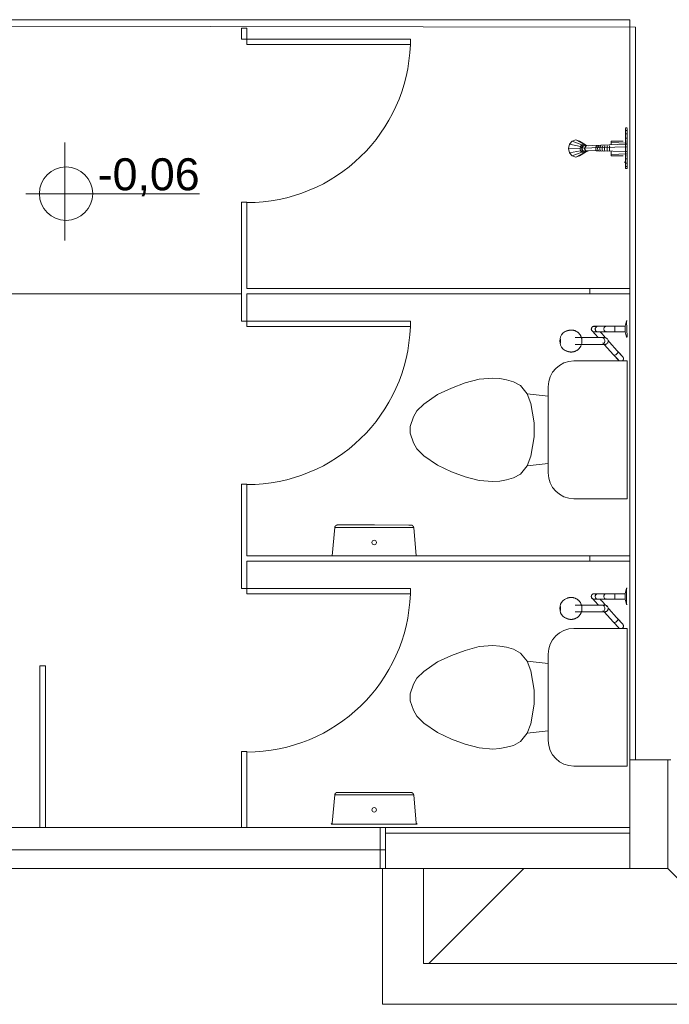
# Model space of a CAD drawing. Extents: x -1871171.1 to -1871111.3, y 2848215.5 to 2848272.6.
# Tile 18 of 96: x -1871139.9 to -1871137.6, y 2848220.2 to 2848223.8. Entities that reach past the tile are written whole.
import ezdxf

# ---------------------------------------------------------------- set-up
doc = ezdxf.new("R2010")
doc.units = 0
doc.header["$MEASUREMENT"] = 0
for name, color, linetype, lineweight in [('6075-BSE-ARQ-TERR$0$K-BSE-ARQ-ALV', 7, 'CONTINUOUS', 5), ('6075-BSE-ARQ-TERR$0$K-BSE-ARQ-LAY', 252, 'CONTINUOUS', 5), ('6075-BSE-ARQ-TERR$0$K-BSE-ARQ-MOB', 8, 'CONTINUOUS', 5), ('6075-BSE-ARQ-TERR$0$K-BSE-ARQ-SAN', 8, 'CONTINUOUS', 5), ('6075-BSE-ARQ-TERR$0$K-BSE-ARQ-TXT', 254, 'CONTINUOUS', 5)]:
    doc.layers.add(name, color=color, linetype=linetype, lineweight=lineweight)
doc.layers.add('K-NV2-ARQ-TXT-GER', color=1, linetype='CONTINUOUS')
doc.styles.add('6075-BSE-ARQ-TERR$0$Standard', font='arial.ttf')

# ---------------------------------------------------------------- blocks, each defined once
blk = doc.blocks.new('6075-BSE-ARQ-TERR')
at = {"layer": '6075-BSE-ARQ-TERR$0$K-BSE-ARQ-ALV'}
for p, q in [((23.25, -47.7776), (28.31, -47.7776)), ((28.31, -47.7776), (28.31, -50.9)), ((23.25, -47.7976), (28.33, -47.805)), ((26.9003, -47.8088), (26.8803, -47.8088)), ((26.8803, -47.8088), (26.8803, -47.8488)), ((28.33, -47.805), (28.33, -50.5)), ((26.8803, -47.8488), (27.5017, -47.8488)), ((26.9003, -48.4488), (26.8803, -48.4488)), ((26.8803, -48.4488), (26.8803, -48.8863)), ((26.9003, -48.7663), (26.9003, -48.4488)), ((26.9003, -48.7663), (28.31, -48.7663)), ((26.9003, -48.7863), (28.31, -48.7863)), ((28.1625, -48.7863), (28.1625, -48.7663)), ((26.8803, -48.8863), (27.5017, -48.8863)), ((26.9003, -49.4863), (26.8803, -49.4863)), ((26.8803, -49.4863), (26.8803, -49.8701)), ((26.9003, -49.7501), (26.9003, -49.4863)), ((26.9003, -49.7501), (28.31, -49.7501)), ((26.9003, -49.7701), (28.31, -49.7701)), ((28.1625, -49.7701), (28.1625, -49.7501)), ((26.8803, -49.8701), (27.5017, -49.8701)), ((26.138, -50.75), (26.138, -50.155)), ((26.158, -50.155), (26.138, -50.155)), ((26.158, -50.155), (26.158, -50.75)), ((26.9003, -50.4701), (26.8803, -50.4701)), ((26.8803, -50.4701), (26.8803, -50.75)), ((26.9003, -50.75), (26.9003, -50.4701)), ((28.46, -50.5), (28.31, -50.5)), ((28.45, -50.9), (28.45, -50.5)), ((28.31, -50.75), (22.1, -50.75)), ((27.41, -50.77), (28.31, -50.77)), ((28.45, -50.9), (18.2, -50.9)), ((27.3997, -50.9), (27.3997, -51.4)), ((27.5497, -51.25), (27.5497, -50.9)), ((28.8, -51.25), (27.5497, -51.25)), ((27.3997, -51.4), (28.95, -51.4))]:
    blk.add_line(p, q, dxfattribs=at)
at = {"layer": '6075-BSE-ARQ-TERR$0$K-BSE-ARQ-LAY'}
for p, q in [((26.9003, -47.8088), (26.9003, -47.8688)), ((27.5017, -47.8488), (27.5017, -47.8688)), ((26.9003, -47.8688), (27.5017, -47.8688)), ((26.9003, -48.7863), (26.9003, -48.9063)), ((27.5017, -48.8863), (27.5017, -48.9063)), ((26.9003, -48.9063), (27.5017, -48.9063)), ((27.2232, -49.6454), (27.214, -49.7498)), ((27.5124, -49.6457), (27.2247, -49.6454)), ((27.5229, -49.7501), (27.5139, -49.6457)), ((26.9003, -49.7701), (26.9003, -49.8901)), ((27.2156, -49.7498), (27.5033, -49.7501)), ((27.5017, -49.8701), (27.5017, -49.8901)), ((26.9003, -49.8901), (27.5017, -49.8901)), ((27.2232, -50.6292), (27.214, -50.7336)), ((27.5124, -50.6294), (27.2247, -50.6292)), ((27.5229, -50.7338), (27.5139, -50.6294)), ((27.214, -50.7336), (27.2104, -50.7371)), ((27.2104, -50.7371), (27.5264, -50.7374)), ((27.3909, -50.75), (27.3909, -50.9)), ((27.41, -50.9), (27.41, -50.75)), ((27.5264, -50.7374), (27.5229, -50.7338)), ((23.26, -50.8313), (27.41, -50.8313)), ((27.5697, -51.25), (27.9197, -50.9)), ((28.8, -51.25), (28.45, -50.9))]:
    blk.add_line(p, q, dxfattribs=at)
at = {"layer": '6075-BSE-ARQ-TERR$0$K-BSE-ARQ-LAY', "flags": 128}
for points in [[(27.2232, -49.6454), (27.2233, -49.645), (27.2234, -49.6446), (27.2235, -49.6441), (27.2237, -49.6437), (27.2238, -49.6433), (27.224, -49.6429), (27.2242, -49.6425), (27.2244, -49.6421), (27.2246, -49.6417), (27.2248, -49.6414), (27.2251, -49.641), (27.2253, -49.6407), (27.2256, -49.6403), (27.2259, -49.64), (27.2262, -49.6397), (27.2265, -49.6394), (27.2268, -49.6391), (27.2272, -49.6388), (27.2275, -49.6385), (27.2279, -49.6383), (27.2282, -49.638), (27.2286, -49.6378), (27.229, -49.6376), (27.2294, -49.6374), (27.2298, -49.6372), (27.2302, -49.6371), (27.2306, -49.6369), (27.231, -49.6368), (27.2314, -49.6367), (27.2319, -49.6366), (27.2323, -49.6365), (27.2327, -49.6365), (27.2332, -49.6364), (27.2336, -49.6364), (27.234, -49.6364)], [(27.3686, -49.6365), (27.2346, -49.6364), (27.234, -49.6364), (27.234, -49.6364)], [(27.234, -49.6364), (27.3671, -49.6365)], [(27.5031, -49.6366), (27.4963, -49.6366), (27.37, -49.6365), (27.3686, -49.6365)], [(27.3696, -49.6365), (27.5031, -49.6366), (27.5031, -49.6366)], [(27.5031, -49.6366), (27.5035, -49.6366), (27.504, -49.6367), (27.5044, -49.6367), (27.5048, -49.6368), (27.5053, -49.6368), (27.5057, -49.6369), (27.5061, -49.637), (27.5065, -49.6372), (27.5069, -49.6373), (27.5074, -49.6375), (27.5078, -49.6377), (27.5081, -49.6379), (27.5085, -49.6381), (27.5089, -49.6383), (27.5093, -49.6385), (27.5096, -49.6388), (27.51, -49.6391), (27.5103, -49.6393), (27.5106, -49.6396), (27.5109, -49.6399), (27.5112, -49.6403), (27.5115, -49.6406), (27.5118, -49.6409), (27.5121, -49.6413), (27.5123, -49.6417), (27.5125, -49.642), (27.5127, -49.6424), (27.5129, -49.6428), (27.5131, -49.6432), (27.5133, -49.6436), (27.5134, -49.644), (27.5136, -49.6444), (27.5137, -49.6449), (27.5138, -49.6453), (27.5139, -49.6457)], [(27.2232, -50.6292), (27.2233, -50.6287), (27.2234, -50.6283), (27.2235, -50.6279), (27.2237, -50.6275), (27.2238, -50.6271), (27.224, -50.6267), (27.2242, -50.6263), (27.2244, -50.6259), (27.2246, -50.6255), (27.2248, -50.6251), (27.2251, -50.6248), (27.2253, -50.6244), (27.2256, -50.6241), (27.2259, -50.6237), (27.2262, -50.6234), (27.2265, -50.6231), (27.2268, -50.6228), (27.2272, -50.6225), (27.2275, -50.6223), (27.2279, -50.622), (27.2282, -50.6218), (27.2286, -50.6216), (27.229, -50.6213), (27.2294, -50.6212), (27.2298, -50.621), (27.2302, -50.6208), (27.2306, -50.6207), (27.231, -50.6205), (27.2314, -50.6204), (27.2319, -50.6203), (27.2323, -50.6203), (27.2327, -50.6202), (27.2332, -50.6202), (27.2336, -50.6201), (27.234, -50.6201)], [(27.3686, -50.6202), (27.2346, -50.6201), (27.234, -50.6201), (27.234, -50.6201)], [(27.234, -50.6201), (27.3671, -50.6202)], [(27.5031, -50.6204), (27.4963, -50.6204), (27.37, -50.6202), (27.3686, -50.6202)], [(27.3696, -50.6202), (27.5031, -50.6204), (27.5031, -50.6204)], [(27.5031, -50.6204), (27.5035, -50.6204), (27.504, -50.6204), (27.5044, -50.6204), (27.5048, -50.6205), (27.5053, -50.6206), (27.5057, -50.6207), (27.5061, -50.6208), (27.5065, -50.6209), (27.5069, -50.6211), (27.5074, -50.6212), (27.5078, -50.6214), (27.5081, -50.6216), (27.5085, -50.6218), (27.5089, -50.622), (27.5093, -50.6223), (27.5096, -50.6225), (27.51, -50.6228), (27.5103, -50.6231), (27.5106, -50.6234), (27.5109, -50.6237), (27.5112, -50.624), (27.5115, -50.6244), (27.5118, -50.6247), (27.5121, -50.625), (27.5123, -50.6254), (27.5125, -50.6258), (27.5127, -50.6262), (27.5129, -50.6266), (27.5131, -50.627), (27.5133, -50.6274), (27.5134, -50.6278), (27.5136, -50.6282), (27.5137, -50.6286), (27.5138, -50.629), (27.5139, -50.6294)]]:
    blk.add_lwpolyline(points, dxfattribs=at)
at = {"layer": '6075-BSE-ARQ-TERR$0$K-BSE-ARQ-LAY'}
for centre in [(27.3685, -49.7009), (27.3685, -50.6846)]:
    blk.add_circle(centre, 0.00813, dxfattribs=at)
for centre in [(26.9003, -47.8488), (26.9003, -48.8863), (26.9003, -49.8701)]:
    blk.add_arc(centre, 0.6017, 270, 358.0952, dxfattribs=at)
at = {"layer": '6075-BSE-ARQ-TERR$0$K-BSE-ARQ-MOB'}
for p, q in [((28.3, -48.1752), (28.2937, -48.1752)), ((28.2937, -48.3251), (28.2937, -48.1778)), ((28.3, -48.3251), (28.3, -48.1778)), ((28.2937, -48.1855), (28.3, -48.1855)), ((28.2937, -48.1976), (28.3, -48.1976)), ((28.2937, -48.2133), (28.3, -48.2133)), ((28.0844, -48.2514), (28.0881, -48.2356)), ((28.2968, -48.2454), (28.0844, -48.2514)), ((28.0979, -48.224), (28.0881, -48.2356)), ((28.1283, -48.2435), (28.0881, -48.2356)), ((28.1114, -48.2197), (28.0979, -48.224)), ((28.1332, -48.2377), (28.0979, -48.224)), ((28.1248, -48.224), (28.1114, -48.2197)), ((28.14, -48.2356), (28.1114, -48.2197)), ((28.1467, -48.2377), (28.1248, -48.224)), ((28.1265, -48.2514), (28.1283, -48.2435)), ((28.1332, -48.2377), (28.1283, -48.2435)), ((28.1341, -48.2475), (28.1283, -48.2435)), ((28.14, -48.2356), (28.1332, -48.2377)), ((28.1365, -48.2443), (28.1332, -48.2377)), ((28.1332, -48.2514), (28.1341, -48.2475)), ((28.1339, -48.2514), (28.1352, -48.2459)), ((28.1351, -48.2464), (28.1341, -48.2475)), ((28.1386, -48.2418), (28.1352, -48.2459)), ((28.2968, -48.2356), (28.1386, -48.2418)), ((28.1433, -48.2403), (28.1386, -48.2418)), ((28.1467, -48.2377), (28.14, -48.2356)), ((28.14, -48.2414), (28.14, -48.2356)), ((28.147, -48.2418), (28.1436, -48.2459)), ((28.1452, -48.2467), (28.144, -48.2454)), ((28.1452, -48.2466), (28.1443, -48.2514)), ((28.1467, -48.2446), (28.1451, -48.2441)), ((28.1476, -48.2432), (28.1452, -48.2466)), ((28.1454, -48.2403), (28.1467, -48.2377)), ((28.1489, -48.2403), (28.1467, -48.2377)), ((28.1481, -48.2418), (28.1468, -48.2443)), ((28.1518, -48.2403), (28.147, -48.2418)), ((28.151, -48.2419), (28.1476, -48.2432)), ((28.1488, -48.2427), (28.1481, -48.2418)), ((28.1565, -48.2418), (28.1518, -48.2403)), ((28.185, -48.2466), (28.1841, -48.2514)), ((28.1873, -48.2432), (28.185, -48.2466)), ((28.1906, -48.2419), (28.1873, -48.2432)), ((28.1919, -48.2466), (28.1911, -48.2514)), ((28.194, -48.2432), (28.1919, -48.2466)), ((28.1969, -48.2419), (28.194, -48.2432)), ((28.1997, -48.2466), (28.1991, -48.2514)), ((28.2014, -48.2432), (28.1997, -48.2466)), ((28.2038, -48.2419), (28.2014, -48.2432)), ((28.2081, -48.2466), (28.2076, -48.2514)), ((28.2094, -48.2432), (28.2081, -48.2466)), ((28.2112, -48.2419), (28.2094, -48.2432)), ((28.2169, -48.2466), (28.2166, -48.2514)), ((28.2178, -48.2432), (28.2169, -48.2466)), ((28.2191, -48.2419), (28.2178, -48.2432)), ((28.2261, -48.2466), (28.2259, -48.2514)), ((28.2266, -48.2432), (28.2261, -48.2466)), ((28.2272, -48.2419), (28.2266, -48.2432)), ((28.2353, -48.2466), (28.2352, -48.2514)), ((28.2354, -48.2432), (28.2353, -48.2466)), ((28.2355, -48.2419), (28.2354, -48.2432)), ((28.2413, -48.2356), (28.2413, -48.224)), ((28.2857, -48.224), (28.2413, -48.224)), ((28.2968, -48.2317), (28.2413, -48.229)), ((28.3, -48.2245), (28.2968, -48.2245)), ((28.0844, -48.2514), (28.0881, -48.2673)), ((28.1283, -48.2594), (28.0881, -48.2673)), ((28.0881, -48.2673), (28.0979, -48.2789)), ((28.1332, -48.2652), (28.0979, -48.2789)), ((28.0979, -48.2789), (28.1114, -48.2832)), ((28.14, -48.2673), (28.1114, -48.2832)), ((28.1114, -48.2832), (28.1248, -48.2789)), ((28.1467, -48.2652), (28.1248, -48.2789)), ((28.1283, -48.2594), (28.1265, -48.2514)), ((28.1341, -48.2554), (28.1283, -48.2594)), ((28.1283, -48.2594), (28.1332, -48.2652)), ((28.1341, -48.2554), (28.1332, -48.2514)), ((28.1365, -48.2586), (28.1332, -48.2652)), ((28.1332, -48.2652), (28.14, -48.2673)), ((28.1352, -48.257), (28.1339, -48.2514)), ((28.1341, -48.2554), (28.1351, -48.2565)), ((28.1352, -48.257), (28.1386, -48.2611)), ((28.1386, -48.2611), (28.1433, -48.2626)), ((28.14, -48.2615), (28.14, -48.2673)), ((28.14, -48.2673), (28.1467, -48.2652)), ((28.1423, -48.2514), (28.1436, -48.257)), ((28.1436, -48.257), (28.147, -48.2611)), ((28.144, -48.2575), (28.1452, -48.2562)), ((28.1443, -48.2514), (28.1452, -48.2563)), ((28.2968, -48.2627), (28.1447, -48.2583)), ((28.1451, -48.2588), (28.1467, -48.2583)), ((28.1452, -48.2563), (28.1476, -48.2597)), ((28.1454, -48.2626), (28.1467, -48.2652)), ((28.1467, -48.2652), (28.1489, -48.2626)), ((28.1481, -48.2611), (28.1468, -48.2586)), ((28.147, -48.2611), (28.1518, -48.2626)), ((28.151, -48.261), (28.1476, -48.2597)), ((28.1481, -48.2611), (28.1488, -48.2601)), ((28.1518, -48.2626), (28.1565, -48.2611)), ((28.1841, -48.2514), (28.185, -48.2563)), ((28.185, -48.2563), (28.1873, -48.2597)), ((28.1906, -48.261), (28.1873, -48.2597)), ((28.1911, -48.2514), (28.1919, -48.2563)), ((28.1919, -48.2563), (28.194, -48.2597)), ((28.1969, -48.261), (28.194, -48.2597)), ((28.1991, -48.2514), (28.1997, -48.2563)), ((28.1997, -48.2563), (28.2014, -48.2597)), ((28.2038, -48.261), (28.2014, -48.2597)), ((28.2076, -48.2514), (28.2081, -48.2563)), ((28.2081, -48.2563), (28.2094, -48.2597)), ((28.2112, -48.261), (28.2094, -48.2597)), ((28.2166, -48.2514), (28.2169, -48.2563)), ((28.2169, -48.2563), (28.2178, -48.2597)), ((28.2191, -48.261), (28.2178, -48.2597)), ((28.2259, -48.2514), (28.2261, -48.2563)), ((28.2261, -48.2563), (28.2266, -48.2597)), ((28.2272, -48.261), (28.2266, -48.2597)), ((28.2352, -48.2514), (28.2353, -48.2563)), ((28.2353, -48.2563), (28.2354, -48.2597)), ((28.2355, -48.261), (28.2354, -48.2597)), ((28.2413, -48.2789), (28.2413, -48.261)), ((28.2968, -48.2712), (28.2413, -48.2739)), ((28.2857, -48.2789), (28.2413, -48.2789)), ((28.2968, -48.2784), (28.3, -48.2784)), ((28.2937, -48.302), (28.2889, -48.302)), ((28.2937, -48.2895), (28.3, -48.2895)), ((28.2937, -48.3053), (28.3, -48.3053)), ((28.2937, -48.3174), (28.3, -48.3174)), ((28.2937, -48.3251), (28.3, -48.3251))]:
    blk.add_line(p, q, dxfattribs=at)
at = {"layer": '6075-BSE-ARQ-TERR$0$K-BSE-ARQ-SAN'}
for p, q in [((28.297, -48.8856), (28.292, -48.9056)), ((28.3, -48.8856), (28.297, -48.8856)), ((28.297, -48.887), (28.3, -48.9441)), ((28.0903, -48.9196), (28.0882, -48.9198)), ((28.2532, -48.9056), (28.1896, -48.9056)), ((28.1896, -48.9256), (28.245, -48.9256)), ((28.292, -48.9056), (28.255, -48.9056)), ((28.255, -48.9256), (28.292, -48.9256)), ((28.292, -48.9056), (28.292, -48.9256)), ((28.292, -48.9256), (28.297, -48.9456)), ((28.2175, -48.9473), (28.1088, -48.9473)), ((28.1088, -48.9723), (28.2153, -48.9723)), ((28.2104, -48.9666), (28.2101, -48.9662)), ((28.2251, -48.953), (28.2253, -48.9533)), ((28.297, -48.9456), (28.3, -48.9456)), ((28.0882, -48.9998), (28.0903, -49)), ((28.3, -49.0331), (28.1038, -49.0331)), ((28.3, -49.5399), (28.3, -49.0331)), ((27.6529, -49.1326), (27.7037, -49.1141)), ((27.7037, -49.1141), (27.7547, -49.1004)), ((27.7547, -49.1004), (27.8053, -49.096)), ((27.8053, -49.096), (27.8306, -49.0982)), ((27.8306, -49.0982), (27.8561, -49.1027)), ((27.8561, -49.1027), (27.8815, -49.1095)), ((27.8815, -49.1095), (27.9069, -49.1239)), ((27.6021, -49.1562), (27.6529, -49.1326)), ((27.9069, -49.1239), (27.9323, -49.1542)), ((27.9323, -49.1542), (27.945, -49.189)), ((28.0091, -49.163), (27.9323, -49.1542)), ((28.0091, -49.1277), (28.0091, -49.4452)), ((27.5259, -49.2169), (27.5513, -49.1915)), ((27.5513, -49.1915), (27.6021, -49.1562)), ((27.945, -49.189), (27.9577, -49.2611)), ((27.5132, -49.2389), (27.5259, -49.2169)), ((27.5005, -49.2738), (27.5132, -49.2389)), ((27.9577, -49.2611), (27.9577, -49.3119)), ((27.5005, -49.2992), (27.5005, -49.2738)), ((27.5132, -49.3341), (27.5005, -49.2992)), ((27.5259, -49.3561), (27.5132, -49.3341)), ((27.9577, -49.3119), (27.945, -49.3839)), ((27.5513, -49.3815), (27.5259, -49.3561)), ((27.6021, -49.4167), (27.5513, -49.3815)), ((27.945, -49.3839), (27.9323, -49.4188)), ((27.6529, -49.4404), (27.6021, -49.4167)), ((27.7037, -49.4589), (27.6529, -49.4404)), ((27.9323, -49.4188), (27.9069, -49.4491)), ((28.0091, -49.41), (27.9323, -49.4188)), ((27.7547, -49.4725), (27.7037, -49.4589)), ((27.8053, -49.477), (27.7547, -49.4725)), ((27.8306, -49.4748), (27.8053, -49.477)), ((27.8561, -49.4703), (27.8306, -49.4748)), ((27.8815, -49.4635), (27.8561, -49.4703)), ((27.9069, -49.4491), (27.8815, -49.4635)), ((28.1038, -49.5399), (28.3, -49.5399)), ((28.297, -49.8693), (28.292, -49.8893)), ((28.3, -49.8693), (28.297, -49.8693)), ((28.297, -49.9279), (28.297, -49.8708)), ((28.0903, -49.9033), (28.0882, -49.9035)), ((28.2532, -49.8893), (28.1896, -49.8893)), ((28.1896, -49.9093), (28.245, -49.9093)), ((28.292, -49.8893), (28.255, -49.8893)), ((28.255, -49.9093), (28.292, -49.9093)), ((28.292, -49.8893), (28.292, -49.9093)), ((28.292, -49.9093), (28.297, -49.9293)), ((28.2175, -49.9311), (28.1088, -49.9311)), ((28.2104, -49.9503), (28.2101, -49.95)), ((28.2251, -49.9368), (28.2253, -49.9371)), ((28.297, -49.9293), (28.3, -49.9293)), ((28.0882, -49.9836), (28.0903, -49.9838)), ((28.1088, -49.9561), (28.2153, -49.9561)), ((28.3, -50.0168), (28.1038, -50.0168)), ((28.3, -50.5236), (28.3, -50.0168)), ((27.6529, -50.1163), (27.7037, -50.0978)), ((27.7037, -50.0978), (27.7547, -50.0841)), ((27.7547, -50.0841), (27.8053, -50.0797)), ((27.8053, -50.0797), (27.8306, -50.0819)), ((27.8306, -50.0819), (27.8561, -50.0864)), ((27.8561, -50.0864), (27.8815, -50.0932)), ((27.8815, -50.0932), (27.9069, -50.1076)), ((27.6021, -50.14), (27.6529, -50.1163)), ((27.9069, -50.1076), (27.9323, -50.1379)), ((28.0091, -50.1115), (28.0091, -50.429)), ((27.5513, -50.1752), (27.6021, -50.14)), ((27.9323, -50.1379), (27.945, -50.1728)), ((28.0091, -50.1467), (27.9323, -50.1379)), ((27.5132, -50.2226), (27.5259, -50.2006)), ((27.5259, -50.2006), (27.5513, -50.1752)), ((27.945, -50.1728), (27.9577, -50.2448)), ((27.5005, -50.2575), (27.5132, -50.2226)), ((27.5005, -50.2829), (27.5005, -50.2575)), ((27.9577, -50.2448), (27.9577, -50.2956)), ((27.5132, -50.3178), (27.5005, -50.2829)), ((27.9577, -50.2956), (27.945, -50.3676)), ((27.5259, -50.3398), (27.5132, -50.3178)), ((27.5513, -50.3652), (27.5259, -50.3398)), ((27.6021, -50.4005), (27.5513, -50.3652)), ((27.945, -50.3676), (27.9323, -50.4025)), ((27.6529, -50.4241), (27.6021, -50.4005)), ((27.9323, -50.4025), (27.9069, -50.4328)), ((28.0091, -50.3937), (27.9323, -50.4025)), ((27.7037, -50.4426), (27.6529, -50.4241)), ((27.7547, -50.4563), (27.7037, -50.4426)), ((27.8053, -50.4607), (27.7547, -50.4563)), ((27.8306, -50.4585), (27.8053, -50.4607)), ((27.8561, -50.454), (27.8306, -50.4585)), ((27.8815, -50.4472), (27.8561, -50.454)), ((27.9069, -50.4328), (27.8815, -50.4472)), ((28.1038, -50.5236), (28.3, -50.5236))]:
    blk.add_line(p, q, dxfattribs=at)
at = {"layer": '6075-BSE-ARQ-TERR$0$K-BSE-ARQ-SAN', "flags": 128}
for points in [[(28.1335, -48.9598), (28.1335, -48.9582), (28.1334, -48.9566), (28.1333, -48.955), (28.133, -48.9534), (28.1328, -48.9518), (28.1324, -48.9502), (28.132, -48.9487), (28.1315, -48.9471), (28.131, -48.9456), (28.1304, -48.9441), (28.1298, -48.9427), (28.1291, -48.9412), (28.1283, -48.9398), (28.1275, -48.9384), (28.1266, -48.9371), (28.1257, -48.9357), (28.1247, -48.9345), (28.1237, -48.9332), (28.1226, -48.932), (28.1215, -48.9309), (28.1204, -48.9298), (28.1192, -48.9287), (28.1179, -48.9277), (28.1166, -48.9268), (28.1153, -48.9259), (28.1139, -48.925), (28.1126, -48.9242), (28.1111, -48.9235), (28.1097, -48.9228), (28.1082, -48.9222), (28.1067, -48.9216), (28.1052, -48.9211), (28.1036, -48.9207), (28.1021, -48.9203), (28.1005, -48.92), (28.0989, -48.9198), (28.0974, -48.9196), (28.0958, -48.9195), (28.0942, -48.9194), (28.0926, -48.9194), (28.091, -48.9195), (28.0894, -48.9197), (28.0878, -48.9199), (28.0862, -48.9201), (28.0846, -48.9205), (28.0831, -48.9209), (28.0816, -48.9213), (28.0801, -48.9218)], [(28.1705, -48.9223), (28.1702, -48.922), (28.17, -48.9216), (28.1697, -48.9213), (28.1695, -48.921), (28.1693, -48.9207), (28.1691, -48.9203), (28.1689, -48.92), (28.1687, -48.9196), (28.1686, -48.9192), (28.1685, -48.9188), (28.1683, -48.9185), (28.1682, -48.9181), (28.1681, -48.9177), (28.1681, -48.9173), (28.168, -48.9169), (28.1679, -48.9165), (28.1679, -48.9161), (28.1679, -48.9157), (28.1679, -48.9153), (28.1679, -48.9149), (28.168, -48.9145), (28.168, -48.9141), (28.1681, -48.9137), (28.1682, -48.9133), (28.1683, -48.9129), (28.1684, -48.9126), (28.1685, -48.9122), (28.1686, -48.9118), (28.1688, -48.9114), (28.169, -48.9111), (28.1692, -48.9107), (28.1694, -48.9104), (28.1696, -48.91), (28.1698, -48.9097), (28.17, -48.9094), (28.1703, -48.9091), (28.1706, -48.9088), (28.1708, -48.9085), (28.1711, -48.9082), (28.1714, -48.9079), (28.1717, -48.9077), (28.1721, -48.9075), (28.1724, -48.9072), (28.1727, -48.907), (28.1731, -48.9068), (28.1734, -48.9066), (28.1738, -48.9065), (28.1742, -48.9063), (28.1745, -48.9062), (28.1749, -48.906), (28.1753, -48.9059), (28.1757, -48.9058), (28.1761, -48.9057), (28.1765, -48.9057), (28.1769, -48.9056), (28.1773, -48.9056), (28.1777, -48.9056), (28.1781, -48.9056), (28.1785, -48.9056), (28.1789, -48.9056), (28.1793, -48.9057), (28.1797, -48.9057), (28.18, -48.9058), (28.1804, -48.9059), (28.1808, -48.906), (28.1812, -48.9061), (28.1816, -48.9063), (28.1819, -48.9064), (28.1823, -48.9066), (28.1827, -48.9068), (28.183, -48.907), (28.1834, -48.9072), (28.1837, -48.9074), (28.184, -48.9077), (28.1843, -48.9079), (28.1846, -48.9082), (28.1849, -48.9084), (28.1852, -48.9087), (28.1853, -48.9089)], [(28.1926, -48.9469), (28.1705, -48.9223)], [(28.1896, -48.9056), (28.1853, -48.9056), (28.1843, -48.9056), (28.1779, -48.9056)], [(28.1779, -48.9256), (28.1896, -48.9256)], [(28.1853, -48.9089), (28.1865, -48.9102)], [(28.201, -48.9263), (28.2075, -48.9335)], [(28.2075, -48.9335), (28.2201, -48.9475)], [(28.255, -48.9056), (28.2462, -48.9056), (28.2248, -48.9056), (28.2217, -48.9056)], [(28.2217, -48.9256), (28.255, -48.9256)], [(28.0801, -48.9978), (28.0817, -48.9983), (28.0832, -48.9988), (28.0847, -48.9991), (28.0863, -48.9995), (28.0879, -48.9998), (28.0895, -49), (28.0911, -49.0001), (28.0927, -49.0002), (28.0943, -49.0002), (28.0959, -49.0001), (28.0975, -49), (28.099, -48.9998), (28.1006, -48.9996), (28.1022, -48.9993), (28.1037, -48.9989), (28.1053, -48.9984), (28.1068, -48.9979), (28.1083, -48.9974), (28.1098, -48.9968), (28.1112, -48.9961), (28.1127, -48.9953), (28.114, -48.9945), (28.1154, -48.9937), (28.1167, -48.9928), (28.118, -48.9918), (28.1192, -48.9908), (28.1204, -48.9897), (28.1216, -48.9886), (28.1227, -48.9875), (28.1238, -48.9863), (28.1248, -48.9851), (28.1258, -48.9838), (28.1267, -48.9825), (28.1276, -48.9811), (28.1284, -48.9797), (28.1291, -48.9783), (28.1298, -48.9769), (28.1305, -48.9754), (28.1311, -48.9739), (28.1316, -48.9724), (28.132, -48.9708), (28.1324, -48.9693), (28.1328, -48.9677), (28.1331, -48.9661), (28.1333, -48.9645), (28.1334, -48.9629), (28.1335, -48.9613), (28.1335, -48.9598)], [(28.2175, -48.9473), (28.2151, -48.9473), (28.2145, -48.9473), (28.2081, -48.9473)], [(28.2081, -48.9723), (28.2175, -48.9723)], [(28.2107, -48.967), (28.2106, -48.9669), (28.2106, -48.9669)], [(28.2495, -49.0101), (28.2154, -48.9721)], [(28.2298, -48.9582), (28.2348, -48.9639), (28.2636, -48.9958), (28.2644, -48.9967)], [(28.2495, -49.0101), (28.253, -49.0139), (28.2637, -49.0258), (28.2688, -49.0315), (28.2688, -49.0315)], [(28.2688, -49.0315), (28.2498, -49.0104)], [(28.2644, -48.9967), (28.2711, -49.0041), (28.2811, -49.0153), (28.2837, -49.0181), (28.2837, -49.0181)], [(28.2837, -49.0181), (28.2644, -48.9967)], [(28.2708, -49.0332), (28.2705, -49.033), (28.2701, -49.0327), (28.2698, -49.0325), (28.2695, -49.0322), (28.2692, -49.0319), (28.269, -49.0316), (28.2688, -49.0315)], [(28.2837, -49.0181), (28.2839, -49.0184), (28.2842, -49.0187), (28.2844, -49.019), (28.2846, -49.0194), (28.2849, -49.0197), (28.2851, -49.0201), (28.2852, -49.0204), (28.2854, -49.0208), (28.2856, -49.0211), (28.2857, -49.0215), (28.2858, -49.0219), (28.2859, -49.0223), (28.286, -49.0227), (28.2861, -49.0231), (28.2862, -49.0235), (28.2862, -49.0239), (28.2862, -49.0243), (28.2862, -49.0247), (28.2862, -49.0251), (28.2862, -49.0255), (28.2862, -49.0259), (28.2861, -49.0263), (28.2861, -49.0266), (28.286, -49.027), (28.2859, -49.0274), (28.2858, -49.0278), (28.2856, -49.0282), (28.2855, -49.0286), (28.2853, -49.0289), (28.2852, -49.0293), (28.285, -49.0296), (28.2848, -49.03), (28.2846, -49.0303), (28.2843, -49.0307), (28.2841, -49.031), (28.2838, -49.0313), (28.2836, -49.0316), (28.2833, -49.0319), (28.283, -49.0321), (28.2827, -49.0324), (28.2824, -49.0327), (28.2821, -49.0329), (28.2818, -49.0331)], [(28.1335, -49.9436), (28.1335, -49.9419), (28.1334, -49.9403), (28.1333, -49.9387), (28.133, -49.9371), (28.1328, -49.9356), (28.1324, -49.934), (28.132, -49.9324), (28.1315, -49.9309), (28.131, -49.9294), (28.1304, -49.9279), (28.1298, -49.9264), (28.1291, -49.925), (28.1283, -49.9235), (28.1275, -49.9222), (28.1266, -49.9208), (28.1257, -49.9195), (28.1247, -49.9182), (28.1237, -49.917), (28.1226, -49.9158), (28.1215, -49.9146), (28.1204, -49.9135), (28.1192, -49.9125), (28.1179, -49.9115), (28.1166, -49.9105), (28.1153, -49.9096), (28.1139, -49.9088), (28.1126, -49.908), (28.1111, -49.9072), (28.1097, -49.9066), (28.1082, -49.9059), (28.1067, -49.9054), (28.1052, -49.9049), (28.1036, -49.9044), (28.1021, -49.9041), (28.1005, -49.9038), (28.0989, -49.9035), (28.0974, -49.9033), (28.0958, -49.9032), (28.0942, -49.9032), (28.0926, -49.9032), (28.091, -49.9033), (28.0894, -49.9034), (28.0878, -49.9036), (28.0862, -49.9039), (28.0846, -49.9042), (28.0831, -49.9046), (28.0816, -49.9051), (28.0801, -49.9056)], [(28.1705, -49.906), (28.1702, -49.9057), (28.17, -49.9054), (28.1697, -49.9051), (28.1695, -49.9047), (28.1693, -49.9044), (28.1691, -49.9041), (28.1689, -49.9037), (28.1687, -49.9033), (28.1686, -49.903), (28.1685, -49.9026), (28.1683, -49.9022), (28.1682, -49.9018), (28.1681, -49.9014), (28.1681, -49.901), (28.168, -49.9007), (28.1679, -49.9003), (28.1679, -49.8999), (28.1679, -49.8995), (28.1679, -49.8991), (28.1679, -49.8987), (28.168, -49.8983), (28.168, -49.8979), (28.1681, -49.8975), (28.1682, -49.8971), (28.1683, -49.8967), (28.1684, -49.8963), (28.1685, -49.8959), (28.1686, -49.8955), (28.1688, -49.8952), (28.169, -49.8948), (28.1692, -49.8945), (28.1694, -49.8941), (28.1696, -49.8938), (28.1698, -49.8935), (28.17, -49.8931), (28.1703, -49.8928), (28.1706, -49.8925), (28.1708, -49.8922), (28.1711, -49.892), (28.1714, -49.8917), (28.1717, -49.8914), (28.1721, -49.8912), (28.1724, -49.891), (28.1727, -49.8908), (28.1731, -49.8906), (28.1734, -49.8904), (28.1738, -49.8902), (28.1742, -49.8901), (28.1745, -49.8899), (28.1749, -49.8898), (28.1753, -49.8897), (28.1757, -49.8896), (28.1761, -49.8895), (28.1765, -49.8894), (28.1769, -49.8894), (28.1773, -49.8893), (28.1777, -49.8893), (28.1781, -49.8893), (28.1785, -49.8893), (28.1789, -49.8894), (28.1793, -49.8894), (28.1797, -49.8895), (28.18, -49.8896), (28.1804, -49.8896), (28.1808, -49.8898), (28.1812, -49.8899), (28.1816, -49.89), (28.1819, -49.8902), (28.1823, -49.8903), (28.1827, -49.8905), (28.183, -49.8907), (28.1834, -49.8909), (28.1837, -49.8912), (28.184, -49.8914), (28.1843, -49.8917), (28.1846, -49.8919), (28.1849, -49.8922), (28.1852, -49.8925), (28.1853, -49.8926)], [(28.1926, -49.9306), (28.1705, -49.906)], [(28.1896, -49.8893), (28.1853, -49.8893), (28.1843, -49.8893), (28.1779, -49.8893)], [(28.1779, -49.9093), (28.1896, -49.9093)], [(28.1853, -49.8926), (28.1865, -49.8939)], [(28.201, -49.91), (28.2046, -49.914), (28.2055, -49.915), (28.2075, -49.9172)], [(28.255, -49.8893), (28.2462, -49.8893), (28.2248, -49.8893), (28.2217, -49.8893)], [(28.2217, -49.9093), (28.255, -49.9093)], [(28.0801, -49.9815), (28.0817, -49.982), (28.0832, -49.9825), (28.0847, -49.9829), (28.0863, -49.9832), (28.0879, -49.9835), (28.0895, -49.9837), (28.0911, -49.9838), (28.0927, -49.9839), (28.0943, -49.9839), (28.0959, -49.9839), (28.0975, -49.9838), (28.099, -49.9836), (28.1006, -49.9833), (28.1022, -49.983), (28.1037, -49.9826), (28.1053, -49.9822), (28.1068, -49.9817), (28.1083, -49.9811), (28.1098, -49.9805), (28.1112, -49.9798), (28.1127, -49.9791), (28.114, -49.9783), (28.1154, -49.9774), (28.1167, -49.9765), (28.118, -49.9756), (28.1192, -49.9746), (28.1204, -49.9735), (28.1216, -49.9724), (28.1227, -49.9712), (28.1238, -49.97), (28.1248, -49.9688), (28.1258, -49.9675), (28.1267, -49.9662), (28.1276, -49.9649), (28.1284, -49.9635), (28.1291, -49.962), (28.1298, -49.9606), (28.1305, -49.9591), (28.1311, -49.9576), (28.1316, -49.9561), (28.132, -49.9546), (28.1324, -49.953), (28.1328, -49.9514), (28.1331, -49.9499), (28.1333, -49.9483), (28.1334, -49.9467), (28.1335, -49.9451), (28.1335, -49.9436)], [(28.2075, -49.9172), (28.2138, -49.9242), (28.2169, -49.9277), (28.2201, -49.9312)], [(28.2175, -49.9311), (28.2151, -49.9311), (28.2145, -49.9311), (28.2081, -49.9311)], [(28.2107, -49.9507), (28.2106, -49.9506), (28.2106, -49.9506)], [(28.2298, -49.942), (28.232, -49.9445), (28.2608, -49.9764), (28.2644, -49.9805)], [(28.2081, -49.9561), (28.2175, -49.9561)], [(28.2495, -49.9938), (28.2154, -49.9559)], [(28.2644, -49.9805), (28.2679, -49.9843), (28.2775, -49.995), (28.2837, -50.0018), (28.2837, -50.0018)], [(28.2837, -50.0018), (28.2644, -49.9805)], [(28.2495, -49.9938), (28.2687, -50.0152), (28.2688, -50.0152), (28.2688, -50.0152)], [(28.2688, -50.0152), (28.2498, -49.9942)], [(28.2708, -50.0169), (28.2705, -50.0167), (28.2701, -50.0165), (28.2698, -50.0162), (28.2695, -50.016), (28.2692, -50.0157), (28.269, -50.0154), (28.2688, -50.0152)], [(28.2837, -50.0018), (28.2839, -50.0022), (28.2842, -50.0025), (28.2844, -50.0028), (28.2846, -50.0031), (28.2849, -50.0035), (28.2851, -50.0038), (28.2852, -50.0042), (28.2854, -50.0045), (28.2856, -50.0049), (28.2857, -50.0053), (28.2858, -50.0057), (28.2859, -50.006), (28.286, -50.0064), (28.2861, -50.0068), (28.2862, -50.0072), (28.2862, -50.0076), (28.2862, -50.008), (28.2862, -50.0084), (28.2862, -50.0088), (28.2862, -50.0092), (28.2862, -50.0096), (28.2861, -50.01), (28.2861, -50.0104), (28.286, -50.0108), (28.2859, -50.0112), (28.2858, -50.0116), (28.2856, -50.0119), (28.2855, -50.0123), (28.2853, -50.0127), (28.2852, -50.013), (28.285, -50.0134), (28.2848, -50.0137), (28.2846, -50.0141), (28.2843, -50.0144), (28.2841, -50.0147), (28.2838, -50.015), (28.2836, -50.0153), (28.2833, -50.0156), (28.283, -50.0159), (28.2827, -50.0162), (28.2824, -50.0164), (28.2821, -50.0167), (28.2818, -50.0169)]]:
    blk.add_lwpolyline(points, dxfattribs=at)
at = {"layer": '6075-BSE-ARQ-TERR$0$K-BSE-ARQ-SAN'}
for centre, radius, start, end in [((28.1779, -48.9156), 0.01, 170.9195, 177), ((28.1779, -48.9156), 0.01, 185.9544, 192), ((28.1779, -48.9156), 0.01, 150.4525, 162), ((28.1779, -48.9156), 0.01, 200.6694, 207), ((28.1779, -48.9156), 0.01, 135.4566, 147), ((28.1779, -48.9156), 0.01, 214.6454, 222), ((28.1779, -48.9156), 0.01, 78.3066, 132), ((28.1779, -48.9156), 0.01, 234.3315, 237), ((28.1779, -48.9156), 0.01, 241.0859, 282), ((28.1038, -49.1277), 0.0946, 90, 180), ((28.1038, -49.4452), 0.0946, 180, 270), ((28.1779, -49.8993), 0.01, 170.9195, 177), ((28.1779, -49.8993), 0.01, 185.9544, 192), ((28.1779, -49.8993), 0.01, 150.4525, 162), ((28.1779, -49.8993), 0.01, 200.6694, 207), ((28.1779, -49.8993), 0.01, 135.4566, 147), ((28.1779, -49.8993), 0.01, 214.6454, 222), ((28.1779, -49.8993), 0.01, 78.3066, 132), ((28.1779, -49.8993), 0.01, 230.0108, 237), ((28.1779, -49.8993), 0.01, 241.0859, 282), ((28.1038, -50.1115), 0.0946, 90, 180), ((28.1038, -50.429), 0.0946, 180, 270)]:
    blk.add_arc(centre, radius, start, end, dxfattribs=at)
for centre, major_axis, ratio, start_param, end_param in [((28.0914, -48.9598), (0, 0.0402), 0.98191, 0, 1.570796), ((28.0936, -48.9598), (0, 0.0404), 0.98191, 0, 0.523599), ((28.1779, -48.9156), (0.00707, 0.00707), 1, 1.832477, 2.356194), ((28.1779, -48.9156), (0.00707, 0.00707), 1, 2.356194, 3.308771), ((28.0914, -48.9598), (0, 0.0402), 0.98191, 1.570796, 3.141119), ((28.0936, -48.9598), (0, 0.0404), 0.98191, 1.38723, 1.570796), ((28.0936, -48.9598), (0, 0.0404), 0.98191, 1.570796, 1.754362), ((28.0936, -48.9598), (0, 0.0404), 0.98191, 2.617994, 3.141593), ((28.0914, -49.9436), (0, 0.0402), 0.98191, 0, 1.570796), ((28.0936, -49.9436), (0, 0.0404), 0.98191, 0, 0.523599), ((28.1779, -49.8993), (0.00707, 0.00707), 1, 1.832477, 2.356194), ((28.1779, -49.8993), (-0.00707, 0.00707), 1, 0.785398, 1.76321), ((28.0914, -49.9436), (0, 0.0402), 0.98191, 1.570796, 3.141119), ((28.0936, -49.9436), (0, 0.0404), 0.98191, 1.38723, 1.570796), ((28.0936, -49.9436), (0, 0.0404), 0.98191, 1.570796, 1.754362), ((28.0936, -49.9436), (0, 0.0404), 0.98191, 2.617994, 3.141593)]:
    blk.add_ellipse(centre, major_axis=major_axis, ratio=ratio, start_param=start_param, end_param=end_param, dxfattribs=at)
for points, knots in [([(28.1908, -48.9057), (28.19, -48.9055), (28.1883, -48.9055), (28.1859, -48.9067), (28.1839, -48.909), (28.1827, -48.9121), (28.1824, -48.9144), (28.1824, -48.9156)], [0.4489007, 0.4489007, 0.4489007, 0.4489007, 0.5555556, 0.6666667, 0.7777778, 0.8888889, 1, 1, 1, 1]), ([(28.1824, -48.9156), (28.1824, -48.9167), (28.1827, -48.9191), (28.1839, -48.9221), (28.1859, -48.9244), (28.1883, -48.9256), (28.19, -48.9256), (28.1908, -48.9254)], [0, 0, 0, 0, 0.1111111, 0.2222222, 0.3333333, 0.4444444, 0.5513973, 0.5513973, 0.5513973, 0.5513973]), ([(28.2175, -48.9473), (28.2183, -48.9473), (28.2204, -48.9475), (28.2239, -48.9488), (28.2273, -48.9516), (28.2295, -48.9555), (28.23, -48.9584), (28.23, -48.9598)], [0.5001437, 0.5001437, 0.5001437, 0.5001437, 0.5555556, 0.6666667, 0.7777778, 0.8888889, 1, 1, 1, 1]), ([(28.2495, -49.0101), (28.2503, -49.0109), (28.2524, -49.0119), (28.2563, -49.0111), (28.2598, -49.0092), (28.2624, -49.0068), (28.2644, -49.004), (28.2655, -49.0012), (28.2655, -48.9986), (28.2649, -48.9972), (28.2644, -48.9967)], [-1, -1, -1, -1, -0.833333, -0.666667, -0.555556, -0.444444, -0.333333, -0.222222, -0.111111, 0, 0, 0, 0]), ([(28.1908, -49.8895), (28.19, -49.8893), (28.1883, -49.8893), (28.1859, -49.8905), (28.1839, -49.8928), (28.1827, -49.8958), (28.1824, -49.8982), (28.1824, -49.8993)], [0.4489007, 0.4489007, 0.4489007, 0.4489007, 0.5555556, 0.6666667, 0.7777778, 0.8888889, 1, 1, 1, 1]), ([(28.1824, -49.8993), (28.1824, -49.9005), (28.1827, -49.9028), (28.1839, -49.9059), (28.1859, -49.9082), (28.1883, -49.9094), (28.19, -49.9094), (28.1908, -49.9092)], [0, 0, 0, 0, 0.1111111, 0.2222222, 0.3333333, 0.4444444, 0.5513973, 0.5513973, 0.5513973, 0.5513973]), ([(28.2175, -49.9311), (28.2183, -49.9311), (28.2204, -49.9313), (28.2239, -49.9325), (28.2273, -49.9354), (28.2295, -49.9392), (28.23, -49.9421), (28.23, -49.9436)], [0.5001437, 0.5001437, 0.5001437, 0.5001437, 0.5555556, 0.6666667, 0.7777778, 0.8888889, 1, 1, 1, 1]), ([(28.2495, -49.9938), (28.2503, -49.9946), (28.2524, -49.9956), (28.2563, -49.9949), (28.2598, -49.9929), (28.2624, -49.9905), (28.2644, -49.9878), (28.2655, -49.9849), (28.2655, -49.9823), (28.2649, -49.981), (28.2644, -49.9805)], [-1, -1, -1, -1, -0.833333, -0.666667, -0.555556, -0.444444, -0.333333, -0.222222, -0.111111, 0, 0, 0, 0])]:
    blk.add_open_spline(points, degree=3, knots=knots, dxfattribs=at)
for points in [[(28.2217, -48.9056), (28.2208, -48.9056), (28.2188, -48.9061), (28.2163, -48.9082), (28.2146, -48.9116), (28.2142, -48.9142), (28.2142, -48.9156)], [(28.2142, -48.9156), (28.2142, -48.9169), (28.2146, -48.9195), (28.2163, -48.9229), (28.2188, -48.9251), (28.2217, -48.9258), (28.2237, -48.9253), (28.2246, -48.9248)], [(28.255, -48.9057), (28.255, -48.9055), (28.255, -48.9055), (28.2549, -48.9067), (28.2548, -48.909), (28.2547, -48.9121), (28.2547, -48.9144), (28.2547, -48.9156)], [(28.2547, -48.9156), (28.2547, -48.9167), (28.2547, -48.9191), (28.2548, -48.9221), (28.2549, -48.9244), (28.255, -48.9256), (28.255, -48.9256), (28.255, -48.9254)], [(28.2081, -48.9473), (28.2093, -48.9473), (28.2117, -48.948), (28.2148, -48.9508), (28.2168, -48.9549), (28.2173, -48.9582), (28.2173, -48.9598)], [(28.2173, -48.9598), (28.2173, -48.9615), (28.2168, -48.9647), (28.2148, -48.9689), (28.2117, -48.9717), (28.2093, -48.9723), (28.2081, -48.9723)], [(28.23, -48.9598), (28.23, -48.9613), (28.2295, -48.9642), (28.2273, -48.968), (28.2239, -48.9709), (28.2198, -48.9724), (28.2168, -48.9724), (28.2154, -48.9721)], [(28.2217, -49.8893), (28.2208, -49.8893), (28.2188, -49.8898), (28.2163, -49.892), (28.2146, -49.8954), (28.2142, -49.898), (28.2142, -49.8993)], [(28.2142, -49.8993), (28.2142, -49.9006), (28.2146, -49.9033), (28.2163, -49.9067), (28.2188, -49.9088), (28.2217, -49.9096), (28.2237, -49.9091), (28.2246, -49.9086)], [(28.255, -49.8895), (28.255, -49.8893), (28.255, -49.8893), (28.2549, -49.8905), (28.2548, -49.8928), (28.2547, -49.8958), (28.2547, -49.8982), (28.2547, -49.8993)], [(28.2547, -49.8993), (28.2547, -49.9005), (28.2547, -49.9028), (28.2548, -49.9059), (28.2549, -49.9082), (28.255, -49.9094), (28.255, -49.9094), (28.255, -49.9092)], [(28.2081, -49.9311), (28.2093, -49.9311), (28.2117, -49.9317), (28.2148, -49.9345), (28.2168, -49.9387), (28.2173, -49.9419), (28.2173, -49.9436)], [(28.2173, -49.9436), (28.2173, -49.9452), (28.2168, -49.9485), (28.2148, -49.9527), (28.2117, -49.9554), (28.2093, -49.9561), (28.2081, -49.9561)], [(28.23, -49.9436), (28.23, -49.945), (28.2295, -49.9479), (28.2273, -49.9518), (28.2239, -49.9546), (28.2198, -49.9561), (28.2168, -49.9561), (28.2154, -49.9559)]]:
    blk.add_open_spline(points, degree=3, dxfattribs=at)
at = {"layer": '6075-BSE-ARQ-TERR$0$K-BSE-ARQ-TXT'}
for p, q in [((26.2299, -48.2293), (26.2299, -48.5899)), ((26.0866, -48.4176), (26.7258, -48.4176)), ((26.8803, -48.7863), (25.8884, -48.7863))]:
    blk.add_line(p, q, dxfattribs=at)
blk.add_circle((26.2342, -48.4176), 0.0983, dxfattribs=at)
at = {"layer": '6075-BSE-ARQ-TERR$0$K-BSE-ARQ-TXT', "insert": (26.3509, -48.2874), "char_height": 0.11778, "width": 0.436654, "attachment_point": 1, "line_spacing_factor": 0.984117, "style": '6075-BSE-ARQ-TERR$0$Standard'}
blk.add_mtext('-0,06', dxfattribs=at)

msp = doc.modelspace()

# ---------------------------------------------------------------- block references
at = {"layer": 'K-NV2-ARQ-TXT-GER', "color": 31, "lineweight": -3, "true_color": 0xffbf80}
msp.add_blockref('6075-BSE-ARQ-TERR', (-1871166.006, 2848271.5826), dxfattribs=at)

doc.saveas('drawing.dxf')
